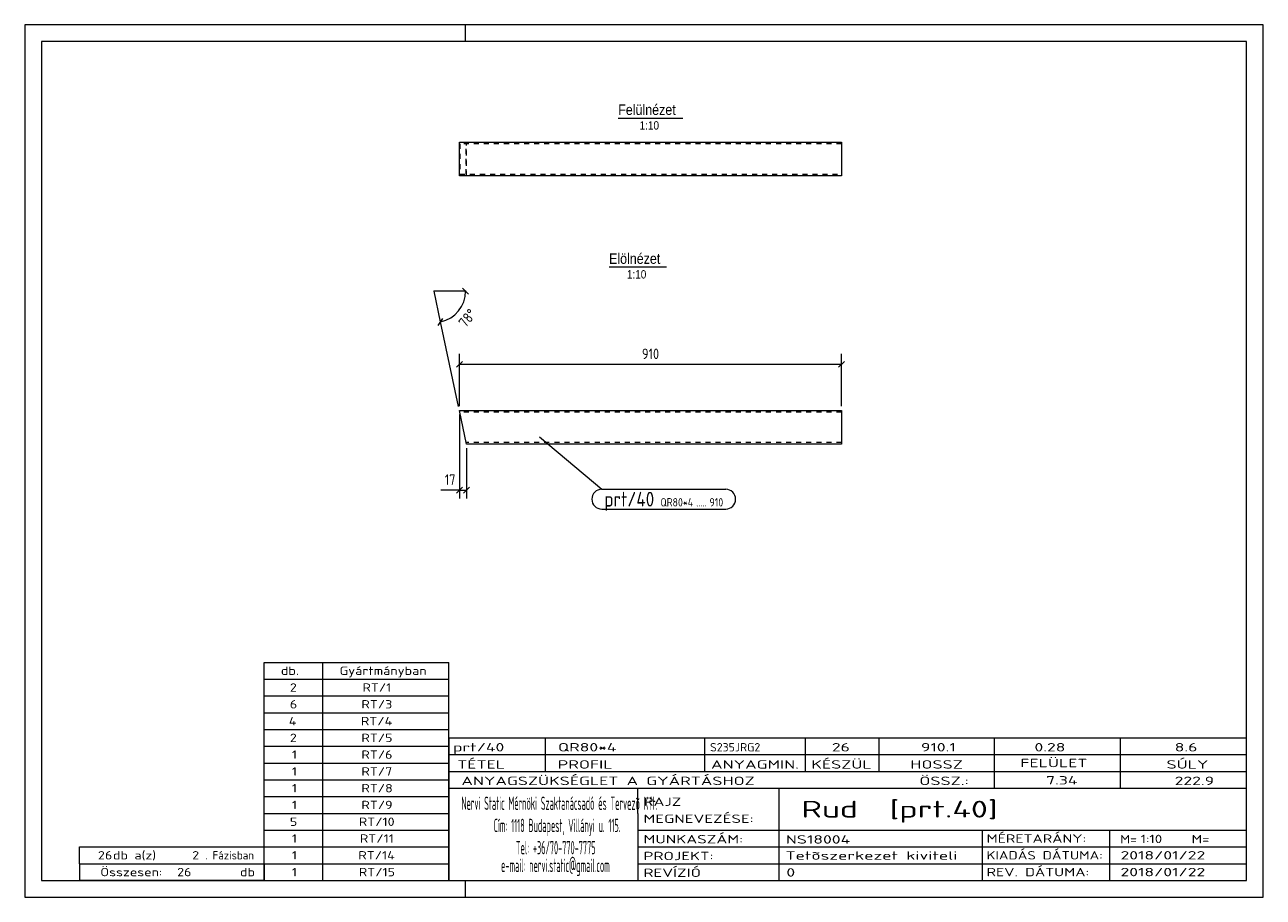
# Model space of a CAD drawing. Header units: millimetres. Extents: x 1 to 296, y 1 to 209.
import ezdxf

# ---------------------------------------------------------------- set-up
doc = ezdxf.new("R2010")
doc.units = ezdxf.units.MM
doc.header["$LTSCALE"] = 0.6
doc.linetypes.add('XKITLINE00', pattern=[0])
doc.linetypes.add('XKITLINE02', pattern=[4, 2, -2])
for name, color, linetype, lineweight in [('DrawingSheet', 5, 'Continuous', 0), ('OtherObjectType', 1, 'Continuous', 0), ('Part', 2, 'Continuous', 0), ('PartMark', 3, 'Continuous', 0), ('Z-DIMENSIONS', 1, 'Continuous', 0)]:
    doc.layers.add(name, color=color, linetype=linetype, lineweight=lineweight)
doc.styles.add('ARIAL', font='ARIAL.TTF')
doc.styles.add('ISOCPEUR', font='ISOCPEUR.TTF')

msp = doc.modelspace()

# ---------------------------------------------------------------- linework, layer by layer
at = {"layer": 'DrawingSheet', "color": 2, "linetype": 'XKITLINE00', "lineweight": 0}
for p, q in [((296, 209), (1, 209)), ((1, 209), (1, 1)), ((106, 205), (106, 209)), ((296, 1), (296, 209)), ((106, 1), (106, 5)), ((1, 1), (296, 1))]:
    msp.add_line(p, q, dxfattribs=at)
at = {"layer": 'DrawingSheet', "color": 3, "linetype": 'XKITLINE00', "lineweight": 0}
for p, q in [((292, 205), (5, 205)), ((5, 205), (5, 5)), ((292, 5), (292, 205)), ((5, 5), (292, 5))]:
    msp.add_line(p, q, dxfattribs=at)
at = {"layer": 'OtherObjectType', "color": 6, "linetype": 'XKITLINE00', "lineweight": 0}
for p, q in [((142.36, 186.75), (157.74, 186.75)), ((140.17, 151.25), (153.89, 151.25))]:
    msp.add_line(p, q, dxfattribs=at)
at = {"layer": 'OtherObjectType', "color": 7, "linetype": 'XKITLINE00', "lineweight": 0}
for p, q in [((58, 57), (102, 57)), ((58, 53), (58, 57)), ((72, 53), (72, 57)), ((102, 53), (102, 57)), ((58, 53), (102, 53)), ((58, 49), (58, 53)), ((72, 49), (72, 53)), ((102, 49), (102, 53)), ((58, 49), (102, 49)), ((58, 45), (58, 49)), ((72, 45), (72, 49)), ((102, 45), (102, 49)), ((58, 45), (102, 45)), ((58, 41), (58, 45)), ((72, 41), (72, 45)), ((102, 41), (102, 45)), ((58, 41), (102, 41)), ((58, 37), (58, 41)), ((72, 37), (72, 41)), ((102, 37), (102, 41)), ((102, 39), (292, 39)), ((102, 39), (102, 35)), ((102, 39), (292, 39)), ((125, 35), (125, 39)), ((163, 35), (163, 39)), ((187, 35), (187, 39)), ((204.5, 35), (204.5, 39)), ((232, 35), (232, 39)), ((262, 35), (262, 39)), ((292, 35), (292, 39)), ((58, 37), (102, 37)), ((58, 33), (58, 37)), ((72, 33), (72, 37)), ((102, 33), (102, 37)), ((58, 33), (102, 33)), ((58, 29), (58, 33)), ((72, 29), (72, 33)), ((102, 35), (292, 35)), ((102, 35), (102, 5)), ((102, 35), (292, 35)), ((102, 29), (102, 33)), ((125, 31), (125, 35)), ((163, 31), (163, 35)), ((187, 31), (187, 35)), ((204.5, 31), (204.5, 35)), ((232, 31), (232, 35)), ((262, 31), (262, 35)), ((292, 31), (292, 35)), ((102, 31), (292, 31)), ((232, 27), (232, 31)), ((262, 27), (262, 31)), ((292, 27), (292, 31)), ((58, 29), (102, 29)), ((58, 25), (58, 29)), ((72, 25), (72, 29)), ((102, 25), (102, 29)), ((102, 27), (292, 27)), ((147, 21), (147, 27)), ((180.7, 17), (180.7, 27)), ((292, 21), (292, 27)), ((58, 25), (102, 25)), ((58, 21), (58, 25)), ((72, 21), (72, 25)), ((102, 21), (102, 25)), ((58, 21), (102, 21)), ((58, 17), (58, 21)), ((72, 17), (72, 21)), ((102, 17), (102, 21)), ((147, 21), (147, 5)), ((292, 17), (292, 21)), ((58, 17), (102, 17)), ((58, 13), (58, 17)), ((72, 13), (72, 17)), ((102, 13), (102, 17)), ((147, 17), (292, 17)), ((180.7, 5), (180.7, 17)), ((229.16, 13), (229.16, 17)), ((259.5, 5), (259.5, 17)), ((292, 13), (292, 17)), ((14, 9), (14, 13)), ((14, 13), (58, 13)), ((14, 13), (58, 13)), ((58, 9), (58, 13)), ((58, 13), (102, 13)), ((58, 9), (58, 13)), ((72, 9), (72, 13)), ((102, 9), (102, 13)), ((147, 13), (292, 13)), ((229.16, 5), (229.16, 13)), ((292, 9), (292, 13)), ((14, 9), (58, 9)), ((14, 9), (14, 5)), ((14, 9), (58, 9)), ((58, 9), (58, 5)), ((58, 9), (102, 9)), ((58, 5), (58, 9)), ((72, 5), (72, 9)), ((102, 5), (102, 9)), ((147, 9), (292, 9)), ((292, 5), (292, 9)), ((58, 5), (14, 5)), ((58, 5), (102, 5)), ((102, 5), (292, 5)), ((139.5, 5), (292, 5))]:
    msp.add_line(p, q, dxfattribs=at)
at = {"layer": 'Part', "color": 2, "linetype": 'XKITLINE00', "lineweight": 0}
for p, q in [((104.55, 173), (104.55, 181)), ((104.55, 181), (195.55, 181)), ((195.55, 181), (195.55, 173)), ((195.55, 173), (104.55, 173)), ((106.25, 109.05), (104.55, 117.05)), ((104.55, 117.05), (195.55, 117.05)), ((195.55, 117.05), (195.55, 109.05)), ((195.55, 109.05), (106.25, 109.05))]:
    msp.add_line(p, q, dxfattribs=at)
at = {"layer": 'Part', "color": 7, "linetype": 'XKITLINE02', "lineweight": 0}
for p, q in [((195.55, 180.6), (104.63, 180.6)), ((104.63, 180.6), (104.63, 173.4)), ((106.16, 173.4), (106.16, 180.6)), ((106.25, 173), (106.25, 181)), ((104.63, 173.4), (195.55, 173.4)), ((195.55, 116.65), (104.63, 116.65)), ((195.55, 109.45), (106.16, 109.45))]:
    msp.add_line(p, q, dxfattribs=at)
at = {"layer": 'PartMark', "color": 7, "linetype": 'XKITLINE00', "lineweight": 0}
for p, q in [((123.58, 110.75), (138.43, 98.25)), ((138.43, 98.25), (167.97, 98.25)), ((138.43, 93.55), (167.97, 93.55))]:
    msp.add_line(p, q, dxfattribs=at)
for centre, start, end in [((138.43, 95.9), 90, 270), ((167.97, 95.9), 270, 90)]:
    msp.add_arc(centre, 2.35, start, end, dxfattribs=at)
at = {"layer": 'Z-DIMENSIONS', "color": 7, "linetype": 'XKITLINE00', "lineweight": 0}
for p, q in [((106, 145.5), (98.5, 145.5)), ((100.06, 138.16), (98.5, 145.5)), ((106.71, 144.79), (105.29, 146.21)), ((99.51, 137.33), (100.6, 139)), ((104.34, 118.03), (100.06, 138.16)), ((104.55, 118.05), (104.55, 130.55)), ((195.55, 118.05), (195.55, 130.55)), ((105.25, 128.76), (103.84, 127.34)), ((104.55, 128.05), (195.55, 128.05)), ((196.26, 128.76), (194.85, 127.34)), ((104.55, 116.05), (104.55, 96.05)), ((106.25, 108.05), (106.25, 96.05)), ((104.55, 98.05), (100.09, 98.05)), ((104.55, 98.05), (100.09, 98.05)), ((105.25, 98.76), (103.84, 97.34)), ((104.55, 98.05), (106.25, 98.05)), ((106.96, 98.76), (105.54, 97.34))]:
    msp.add_line(p, q, dxfattribs=at)
msp.add_arc((98.5, 145.5), 7.5, 282.0001, 0, dxfattribs=at)
at = {"layer": 'Z-DIMENSIONS', "color": 7}
for p in [(98.5, 145.5), (106, 145.5), (100.06, 138.16)]:
    msp.add_point(p, dxfattribs=at)
at = {"layer": 'Z-DIMENSIONS', "color": 3}
for p in [(104.55, 128.05), (195.55, 128.05), (104.55, 98.05), (106.25, 98.05)]:
    msp.add_point(p, dxfattribs=at)

# ---------------------------------------------------------------- texts
at = {"layer": 'OtherObjectType', "color": 6, "style": 'ARIAL', "width": 0.85}
for s, height, p in [('Felülnézet', 2.5, (142.36, 187.5)), ('1:10', 2, (147.46, 184)), ('Elölnézet', 2.5, (140.17, 152)), ('1:10', 2, (144.43, 148.5))]:
    msp.add_text(s, height=height, dxfattribs=at).set_placement(p)
at = {"layer": 'OtherObjectType', "color": 7, "style": 'ISOCPEUR'}
for s, height, width, p in [('db.', 2, 1.211571, (62, 54)), ('Gyártmányban', 2, 1.211571, (76, 54)), ('2', 2, 1.211571, (64.14, 50)), ('RT/1', 2, 1.211571, (81.43, 50)), ('6', 2, 1.211571, (64.14, 46)), ('RT/3', 2, 1.211571, (81.18, 46)), ('4', 2, 1.211571, (63.9, 42)), ('RT/4', 2, 1.211571, (81.06, 42)), ('2', 2, 1.211571, (64.14, 38)), ('RT/5', 2, 1.211571, (81.18, 38)), ('1', 2, 1.211571, (64.63, 34)), ('RT/6', 2, 1.211571, (81.18, 34)), ('prt/40', 2, 1.525501, (103, 35.76)), ('QR80*4', 2, 1.525501, (128, 35.76)), ('S235JRG2', 2, 1.02, (164.22, 35.76)), ('26', 2, 1.525501, (193.24, 35.76)), ('910.1', 2, 1.525501, (214.47, 35.76)), ('0.28', 2, 1.525501, (241.51, 35.76)), ('8.6', 2, 1.525501, (274.91, 35.76)), ('TÉTEL', 2, 1.525501, (104, 31.66)), ('PROFIL', 2, 1.525501, (127.96, 31.66)), ('ANYAGMIN.', 2, 1.525501, (164.47, 31.66)), ('KÉSZÜL', 2, 1.525501, (188.37, 31.66)), ('HOSSZ', 2, 1.525501, (211.96, 31.66)), ('FELÜLET', 2, 1.525501, (238.13, 32)), ('SÚLY', 2, 1.525501, (272.96, 31.66)), ('1', 2, 1.211571, (64.63, 30)), ('RT/7', 2, 1.211571, (81.18, 30)), ('ANYAGSZÜKSÉGLET A GYÁRTÁSHOZ', 2, 1.525501, (105, 27.75)), ('ÖSSZ.:', 2, 1.525501, (214.1, 27.75)), ('7.34', 2, 1.525501, (244.28, 27.88)), ('222.9', 2, 1.525501, (274.9, 27.75)), ('1', 2, 1.211571, (64.63, 26)), ('RT/8', 2, 1.211571, (81.18, 26)), ('1', 2, 1.211571, (64.63, 22)), ('RT/9', 2, 1.211571, (81.18, 22)), ('Nervi Static Mérnöki\xa0Szaktanácsadó\xa0és\xa0Tervezõ Kft.', 3.1765, 0.403093, (105, 21.82)), ('RAJZ', 2, 1.445, (148.38, 22.78)), ('Rud  [prt.40]', 4, 1.474651, (186, 20)), ('MEGNEVEZÉSE:', 2, 1.445, (148.38, 18.72)), ('5', 2, 1.211571, (64.14, 18)), ('RT/10', 2, 1.211571, (80.57, 18)), ('Cím:\xa01118 Budapest, Villányi u. 115.', 3.1765, 0.403093, (112.69, 16.53)), ('1', 2, 1.211571, (64.63, 14)), ('RT/11', 2, 1.211571, (80.82, 14)), ('MUNKASZÁM:', 2, 1.445, (148.38, 13.84)), ('NS18004', 2, 1.525501, (182.28, 13.78)), ('MÉRETARÁNY:', 2, 1.36, (230.1, 14)), ('M=', 2, 1.211571, (261.91, 13.84)), ('1:10', 2, 1.275, (266.79, 13.9)), ('M=', 2, 1.275, (278.95, 13.87)), ('26', 2, 1.211571, (18.43, 10)), ('db a(z)', 2, 1.211571, (22, 10)), ('2', 2, 1.211571, (40.86, 10)), ('. Fázisban', 2, 0.935, (44, 10)), ('1', 2, 1.211571, (64.63, 10)), ('RT/14', 2, 1.211571, (80.45, 10)), ('Tel:\xa0+36/70-770-7775', 3.1765, 0.403093, (117.97, 11.24)), ('PROJEKT:', 2, 1.445, (148.38, 9.84)), ('Tetõszerkezet kiviteli ', 2, 1.525501, (182.2, 9.94)), ('KIADÁS DÁTUMA:', 2, 1.275, (230.1, 10)), ('2018/01/22', 2, 1.525501, (262, 10)), ('e-mail:\xa0nervi.static@gmail.com', 3.1765, 0.403093, (114.45, 7)), ('Összesen:            db', 2, 1.211571, (19, 6)), ('26', 2, 1.211571, (37.29, 6)), ('1', 2, 1.211571, (64.63, 6)), ('RT/15', 2, 1.211571, (80.57, 6)), ('REVÍZIÓ', 2, 1.445, (148.38, 5.84)), ('0', 2, 1.525501, (182.41, 5.92)), ('REV. DÁTUMA:', 2, 1.36, (230.1, 6)), ('2018/01/22', 2, 1.525501, (262, 6))]:
    msp.add_text(s, height=height, dxfattribs=dict(at, width=width)).set_placement(p)
at = {"layer": 'PartMark', "color": 3, "style": 'ISOCPEUR', "width": 0.85}
msp.add_text('prt/40', height=3.5, dxfattribs=at).set_placement((139.03, 94.15))
at = {"layer": 'PartMark', "color": 4, "style": 'ISOCPEUR', "width": 0.85}
for s, p in [('QR80*4', (152.42, 94.15)), ('.....', (160.92, 94.15)), ('910', (164.1, 94.15))]:
    msp.add_text(s, height=2, dxfattribs=at).set_placement(p)
at = {"layer": 'Z-DIMENSIONS', "color": 3, "style": 'ISOCPEUR', "width": 0.85}
msp.add_text('78°', height=2.5, rotation=50.999, dxfattribs=at).set_placement((106.06, 136.61))
for s, p in [('910', (148.01, 129.3)), ('17', (101.03, 99.3))]:
    msp.add_text(s, height=2.5, dxfattribs=at).set_placement(p)

doc.saveas('drawing.dxf')
